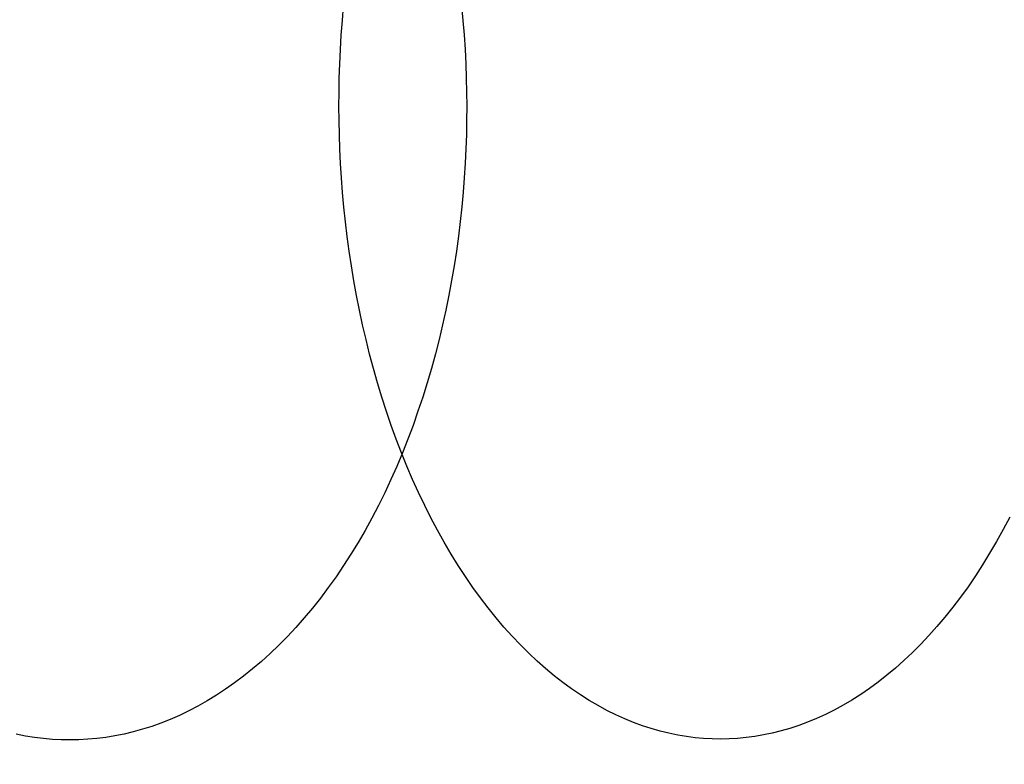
# Model space of a CAD drawing. Header units: millimetres. Extents: x -2852 to 102, y -106 to 97.
# Tile 137 of 256: x -2489 to -2478, y -12 to -4. Entities that reach past the tile are written whole.
import ezdxf

# ---------------------------------------------------------------- set-up
doc = ezdxf.new("R2010")
doc.units = ezdxf.units.MM
doc.header["$MEASUREMENT"] = 0
doc.layers.add('Predefinito', color=5, linetype='Continuous')

msp = doc.modelspace()

# ---------------------------------------------------------------- linework, layer by layer
at = {"layer": 'Predefinito', "extrusion": (-0.001366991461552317, 0.9999990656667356, 0)}
msp.add_lwpolyline([(1893.351324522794, 1025.42292373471), (1943.995638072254, 932.9039963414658), (1961.195860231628, 903.3342027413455), (1978.993972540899, 874.0949544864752), (1998.616769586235, 843.5455550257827), (2019.57383825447, 812.9372917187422), (2030.542156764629, 797.7648246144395), (2041.807183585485, 782.7956663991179), (2053.362682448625, 768.0910785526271), (2065.262349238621, 753.6442822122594), (2077.378819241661, 739.6632572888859), (2089.887840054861, 726.0076633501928), (2102.541407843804, 713.0045566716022), (2109.031955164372, 706.653154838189), (2115.637419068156, 700.4117466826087), (2122.164949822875, 694.4647839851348), (2128.809624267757, 688.6383311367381), (2135.576121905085, 682.9420587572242), (2142.469122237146, 677.385637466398), (2149.247856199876, 672.1639067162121), (2156.152456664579, 667.0940738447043), (2163.186477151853, 662.1888820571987), (2170.353255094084, 657.4618598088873), (2177.385123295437, 653.090251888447), (2184.545983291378, 648.9110545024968), (2191.838042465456, 644.9391512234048), (2199.261258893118, 641.1914949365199), (2206.558744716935, 637.7994573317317), (2213.976013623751, 634.6499397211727), (2217.728858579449, 633.1713967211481), (2221.510611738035, 631.7599396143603), (2225.320770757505, 630.4178294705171), (2229.158833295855, 629.1473273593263), (2233.492784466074, 627.8109071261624), (2237.855495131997, 626.5693829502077), (2242.242043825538, 625.4243394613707), (2246.65050374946, 624.3753822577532), (2250.820668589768, 623.4747271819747), (2255.007433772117, 622.6581809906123), (2259.208897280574, 621.9254063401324), (2263.422687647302, 621.2759436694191), (2267.618848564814, 620.7126819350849), (2271.823276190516, 620.2303412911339), (2276.03452739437, 619.8281001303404), (2280.25115904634, 619.5051368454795), (2284.471709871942, 619.2606014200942), (2288.694646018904, 619.0935302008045), (2292.918415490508, 619.0029311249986), (2297.141466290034, 618.9878121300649), (2305.55707747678, 619.1790170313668), (2313.954794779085, 619.6579889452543), (2322.325882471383, 620.4160973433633), (2330.66210220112, 621.4445185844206), (2338.947760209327, 622.733170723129), (2347.184703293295, 624.2748402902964), (2355.367115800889, 626.0616068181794), (2363.489182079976, 628.0855498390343), (2371.510279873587, 630.3286765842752), (2379.462038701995, 632.7929579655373), (2387.340598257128, 635.4722975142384), (2395.141678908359, 638.3606017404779), (2402.771482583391, 641.4149501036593), (2410.318012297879, 644.6638726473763), (2417.777958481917, 648.1037776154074), (2425.148011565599, 651.731073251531), (2432.266807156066, 655.457280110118), (2439.29190530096, 659.3574054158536), (2446.218870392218, 663.4296977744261), (2453.043600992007, 667.6731772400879), (2459.336958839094, 671.8008511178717), (2465.532588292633, 676.0781928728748), (2471.625899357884, 680.5058177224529), (2477.611476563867, 685.0847145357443), (2485.196021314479, 691.2439231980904), (2492.572953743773, 697.6527941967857), (2496.48016059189, 701.227419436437), (2500.322119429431, 704.8714970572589), (2504.097656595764, 708.5832848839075), (2507.805818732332, 712.3606644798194), (2514.889817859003, 719.9615224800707), (2521.70957167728, 727.7888870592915), (2528.210201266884, 735.7512486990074), (2534.459556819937, 743.8977345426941), (2540.461105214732, 752.2003302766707), (2546.233647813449, 760.6471974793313), (2551.824459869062, 769.2712208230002), (2557.213527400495, 778.000570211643), (2562.522258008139, 786.9957281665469), (2567.663563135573, 796.0696525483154), (2577.52678111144, 814.3908881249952), (2632.82336339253, 924.5810875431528), (2644.451836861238, 945.9817918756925), (2657.017906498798, 967.7557466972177), (2680.503230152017, 1005.603319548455), (2683.726436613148, 1011.103481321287), (2686.673477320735, 1016.485880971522), (2687.995116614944, 1019.075738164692), (2689.268848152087, 1021.731139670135), (2690.354444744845, 1024.168534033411), (2690.874860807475, 1025.41657920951), (2691.377838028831, 1026.687096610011)], dxfattribs=at)
msp.add_lwpolyline([(1893.351324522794, 1025.42292373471), (1943.995638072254, 932.9039963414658), (1961.195860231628, 903.3342027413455), (1978.993972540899, 874.0949544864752), (1998.616769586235, 843.5455550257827), (2019.57383825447, 812.9372917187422), (2030.542156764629, 797.7648246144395), (2041.807183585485, 782.7956663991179), (2053.362682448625, 768.0910785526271), (2065.262349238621, 753.6442822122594), (2077.378819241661, 739.6632572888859), (2089.887840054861, 726.0076633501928), (2102.541407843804, 713.0045566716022), (2109.031955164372, 706.653154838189), (2115.637419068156, 700.4117466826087), (2122.164949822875, 694.4647839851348), (2128.809624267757, 688.6383311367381), (2135.576121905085, 682.9420587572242), (2142.469122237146, 677.385637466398), (2149.247856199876, 672.1639067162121), (2156.152456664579, 667.0940738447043), (2163.186477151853, 662.1888820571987), (2170.353255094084, 657.4618598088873), (2177.385123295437, 653.090251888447), (2184.545983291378, 648.9110545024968), (2191.838042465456, 644.9391512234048), (2199.261258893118, 641.1914949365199), (2206.558744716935, 637.7994573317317), (2213.976013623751, 634.6499397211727), (2217.728858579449, 633.1713967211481), (2221.510611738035, 631.7599396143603), (2225.320770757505, 630.4178294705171), (2229.158833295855, 629.1473273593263), (2233.492784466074, 627.8109071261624), (2237.855495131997, 626.5693829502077), (2242.242043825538, 625.4243394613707), (2246.65050374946, 624.3753822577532), (2250.820668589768, 623.4747271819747), (2255.007433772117, 622.6581809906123), (2259.208897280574, 621.9254063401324), (2263.422687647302, 621.2759436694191), (2267.618848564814, 620.7126819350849), (2271.823276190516, 620.2303412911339), (2276.03452739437, 619.8281001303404), (2280.25115904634, 619.5051368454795), (2284.471709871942, 619.2606014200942), (2288.694646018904, 619.0935302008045), (2292.918415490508, 619.0029311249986), (2297.141466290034, 618.9878121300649), (2305.55707747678, 619.1790170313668), (2313.954794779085, 619.6579889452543), (2322.325882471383, 620.4160973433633), (2330.66210220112, 621.4445185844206), (2338.947760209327, 622.733170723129), (2347.184703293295, 624.2748402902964), (2355.367115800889, 626.0616068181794), (2363.489182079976, 628.0855498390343), (2371.510279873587, 630.3286765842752), (2379.462038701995, 632.7929579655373), (2387.340598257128, 635.4722975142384), (2395.141678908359, 638.3606017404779), (2402.771482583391, 641.4149501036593), (2410.318012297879, 644.6638726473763), (2417.777958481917, 648.1037776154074), (2425.148011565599, 651.731073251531), (2432.266807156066, 655.457280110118), (2439.29190530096, 659.3574054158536), (2446.218870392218, 663.4296977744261), (2453.043600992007, 667.6731772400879), (2459.336958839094, 671.8008511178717), (2465.532588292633, 676.0781928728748), (2471.625899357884, 680.5058177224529), (2477.611476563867, 685.0847145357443), (2485.196021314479, 691.2439231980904), (2492.572953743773, 697.6527941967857), (2496.48016059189, 701.227419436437), (2500.322119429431, 704.8714970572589), (2504.097656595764, 708.5832848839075), (2507.805818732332, 712.3606644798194), (2514.889817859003, 719.9615224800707), (2521.70957167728, 727.7888870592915), (2528.210201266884, 735.7512486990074), (2534.459556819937, 743.8977345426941), (2540.461105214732, 752.2003302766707), (2546.233647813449, 760.6471974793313), (2551.824459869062, 769.2712208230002), (2557.213527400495, 778.000570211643), (2562.522258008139, 786.9957281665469), (2567.663563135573, 796.0696525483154), (2577.52678111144, 814.3908881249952), (2632.82336339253, 924.5810875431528), (2644.451836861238, 945.9817918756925), (2657.017906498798, 967.7557466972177), (2680.503230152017, 1005.603319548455), (2683.726436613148, 1011.103481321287), (2686.673477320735, 1016.485880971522), (2687.995116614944, 1019.075738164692), (2689.268848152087, 1021.731139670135), (2690.354444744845, 1024.168534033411), (2690.874860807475, 1025.41657920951), (2691.377838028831, 1026.687096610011)], dxfattribs=at)
at = {"layer": 'Predefinito', "extrusion": (-0.001366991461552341, 0.9999990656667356, 0)}
msp.add_lwpolyline([(2685.093597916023, 1029.656408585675), (2684.652767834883, 1028.514424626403), (2684.178802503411, 1027.353558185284), (2683.136399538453, 1024.977799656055), (2681.976255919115, 1022.534376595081), (2680.708238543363, 1020.028532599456), (2679.342214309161, 1017.465511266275), (2677.888050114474, 1014.850556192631), (2674.754769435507, 1009.485819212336), (2647.236081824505, 964.8120572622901), (2634.885210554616, 943.0068633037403), (2623.437528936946, 921.6081928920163), (2573.471985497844, 821.6063727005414), (2563.678453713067, 803.1830507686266), (2553.533115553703, 785.344988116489), (2548.272492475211, 776.6534082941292), (2542.856685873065, 768.1177184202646), (2537.263285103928, 759.7411102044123), (2531.469879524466, 751.526775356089), (2525.454058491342, 743.4779055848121), (2519.19341136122, 735.5976926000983), (2512.665527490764, 727.8893281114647), (2505.84799623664, 720.3560038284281), (2498.718406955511, 713.0009114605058), (2495.029587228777, 709.3911996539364), (2491.254349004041, 705.8272427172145), (2487.389890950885, 702.3094396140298), (2483.433411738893, 698.8381893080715), (2479.382110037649, 695.4138907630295), (2475.233184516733, 692.0369429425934), (2469.343648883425, 687.4556619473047), (2463.270454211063, 682.973492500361), (2457.02125633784, 678.5985806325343), (2450.603711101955, 674.3390723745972), (2444.025474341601, 670.2031137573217), (2437.294201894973, 666.19885081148), (2430.417549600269, 662.3344295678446), (2423.403173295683, 658.6179960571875), (2416.25872881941, 655.057696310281), (2408.991872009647, 651.6616763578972), (2401.610258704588, 648.4380822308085), (2394.121544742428, 645.3950599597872), (2386.533385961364, 642.5407555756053), (2378.853438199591, 639.883315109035), (2371.089357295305, 637.430884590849), (2363.2487990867, 635.191610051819), (2355.339419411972, 633.1736375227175), (2347.368874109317, 631.3851130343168), (2339.34481901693, 629.8341826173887), (2331.274909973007, 628.528992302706), (2323.166802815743, 627.4776881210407), (2315.028153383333, 626.688416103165), (2306.866617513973, 626.1693222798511), (2298.68985104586, 625.9285526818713), (2294.598148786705, 625.9150851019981), (2290.505509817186, 625.9742533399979), (2286.412891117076, 626.1070756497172), (2282.321249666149, 626.3145702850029), (2278.23154244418, 626.5977554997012), (2274.144726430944, 626.9576495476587), (2270.061758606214, 627.395270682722), (2265.983595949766, 627.9116371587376), (2261.911195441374, 628.507767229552), (2257.845514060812, 629.1846791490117), (2253.787508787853, 629.9433911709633), (2249.738136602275, 630.7849215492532), (2245.698354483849, 631.7102885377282), (2241.669119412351, 632.7205103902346), (2237.651388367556, 633.816605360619), (2233.646118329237, 634.9995917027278), (2229.971796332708, 636.1656457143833), (2226.308964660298, 637.4051216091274), (2222.657749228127, 638.7169859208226), (2219.018275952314, 640.1002051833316), (2215.390670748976, 641.5537459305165), (2211.775059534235, 643.0765746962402), (2204.580322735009, 646.3259624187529), (2197.435072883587, 649.8401006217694), (2190.340317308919, 653.6107215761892), (2183.297063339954, 657.629557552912), (2176.30631830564, 661.8883408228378), (2169.369089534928, 666.378803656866), (2162.486384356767, 671.0926783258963), (2155.659210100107, 676.0216971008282), (2148.888574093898, 681.1575922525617), (2142.175483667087, 686.4920960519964), (2135.520946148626, 692.0169407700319), (2128.925968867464, 697.7238586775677), (2122.39155915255, 703.6045820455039), (2115.918724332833, 709.6508431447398), (2109.508471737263, 715.8543742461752), (2096.879742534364, 728.7001755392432), (2084.513430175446, 742.0758440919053), (2072.417593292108, 755.915238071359), (2060.600290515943, 770.1522156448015), (2049.069580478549, 784.7206349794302), (2037.833521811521, 799.5543542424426), (2026.900173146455, 814.587231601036), (2005.973840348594, 844.9858932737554), (1986.355051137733, 875.3874853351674), (1968.10827456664, 905.2628731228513), (1951.297979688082, 934.0829219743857), (1899.710998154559, 1028.227034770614)], dxfattribs=at)
msp.add_lwpolyline([(2685.093597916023, 1029.656408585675), (2684.652767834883, 1028.514424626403), (2684.178802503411, 1027.353558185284), (2683.136399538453, 1024.977799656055), (2681.976255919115, 1022.534376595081), (2680.708238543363, 1020.028532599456), (2679.342214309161, 1017.465511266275), (2677.888050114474, 1014.850556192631), (2674.754769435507, 1009.485819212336), (2647.236081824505, 964.8120572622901), (2634.885210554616, 943.0068633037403), (2623.437528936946, 921.6081928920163), (2573.471985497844, 821.6063727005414), (2563.678453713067, 803.1830507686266), (2553.533115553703, 785.344988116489), (2548.272492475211, 776.6534082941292), (2542.856685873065, 768.1177184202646), (2537.263285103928, 759.7411102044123), (2531.469879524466, 751.526775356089), (2525.454058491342, 743.4779055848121), (2519.19341136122, 735.5976926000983), (2512.665527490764, 727.8893281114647), (2505.84799623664, 720.3560038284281), (2498.718406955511, 713.0009114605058), (2495.029587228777, 709.3911996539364), (2491.254349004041, 705.8272427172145), (2487.389890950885, 702.3094396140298), (2483.433411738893, 698.8381893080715), (2479.382110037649, 695.4138907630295), (2475.233184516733, 692.0369429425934), (2469.343648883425, 687.4556619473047), (2463.270454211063, 682.973492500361), (2457.02125633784, 678.5985806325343), (2450.603711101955, 674.3390723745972), (2444.025474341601, 670.2031137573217), (2437.294201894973, 666.19885081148), (2430.417549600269, 662.3344295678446), (2423.403173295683, 658.6179960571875), (2416.25872881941, 655.057696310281), (2408.991872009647, 651.6616763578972), (2401.610258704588, 648.4380822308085), (2394.121544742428, 645.3950599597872), (2386.533385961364, 642.5407555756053), (2378.853438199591, 639.883315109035), (2371.089357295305, 637.430884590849), (2363.2487990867, 635.191610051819), (2355.339419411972, 633.1736375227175), (2347.368874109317, 631.3851130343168), (2339.34481901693, 629.8341826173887), (2331.274909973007, 628.528992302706), (2323.166802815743, 627.4776881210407), (2315.028153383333, 626.688416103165), (2306.866617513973, 626.1693222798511), (2298.68985104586, 625.9285526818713), (2294.598148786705, 625.9150851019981), (2290.505509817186, 625.9742533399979), (2286.412891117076, 626.1070756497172), (2282.321249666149, 626.3145702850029), (2278.23154244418, 626.5977554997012), (2274.144726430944, 626.9576495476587), (2270.061758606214, 627.395270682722), (2265.983595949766, 627.9116371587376), (2261.911195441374, 628.507767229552), (2257.845514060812, 629.1846791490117), (2253.787508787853, 629.9433911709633), (2249.738136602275, 630.7849215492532), (2245.698354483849, 631.7102885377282), (2241.669119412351, 632.7205103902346), (2237.651388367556, 633.816605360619), (2233.646118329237, 634.9995917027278), (2229.971796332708, 636.1656457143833), (2226.308964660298, 637.4051216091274), (2222.657749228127, 638.7169859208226), (2219.018275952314, 640.1002051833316), (2215.390670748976, 641.5537459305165), (2211.775059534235, 643.0765746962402), (2204.580322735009, 646.3259624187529), (2197.435072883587, 649.8401006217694), (2190.340317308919, 653.6107215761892), (2183.297063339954, 657.629557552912), (2176.30631830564, 661.8883408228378), (2169.369089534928, 666.378803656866), (2162.486384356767, 671.0926783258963), (2155.659210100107, 676.0216971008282), (2148.888574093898, 681.1575922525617), (2142.175483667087, 686.4920960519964), (2135.520946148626, 692.0169407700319), (2128.925968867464, 697.7238586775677), (2122.39155915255, 703.6045820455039), (2115.918724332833, 709.6508431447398), (2109.508471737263, 715.8543742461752), (2096.879742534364, 728.7001755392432), (2084.513430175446, 742.0758440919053), (2072.417593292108, 755.915238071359), (2060.600290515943, 770.1522156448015), (2049.069580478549, 784.7206349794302), (2037.833521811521, 799.5543542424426), (2026.900173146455, 814.587231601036), (2005.973840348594, 844.9858932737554), (1986.355051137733, 875.3874853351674), (1968.10827456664, 905.2628731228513), (1951.297979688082, 934.0829219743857), (1899.710998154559, 1028.227034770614)], dxfattribs=at)
at = {"layer": 'Predefinito', "extrusion": (-0.001366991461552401, 0.9999990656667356, 0)}
msp.add_lwpolyline([(1905.997822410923, 1031.428428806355), (1956.520984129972, 939.1582508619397), (1973.60453218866, 909.8168611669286), (1991.259059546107, 880.8453350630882), (2010.695863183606, 850.6233721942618), (2031.418514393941, 820.4007730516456), (2042.247419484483, 805.4451126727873), (2053.355742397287, 790.7096059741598), (2064.734860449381, 776.2565019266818), (2076.43433653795, 762.081482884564), (2088.325555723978, 748.3907403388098), (2100.576544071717, 735.0493230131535), (2112.939555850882, 722.3789109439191), (2119.268332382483, 716.2038331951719), (2125.699634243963, 710.1457278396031), (2132.045113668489, 704.3836209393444), (2138.493589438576, 698.7488820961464), (2145.048292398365, 693.2512228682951), (2151.712453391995, 687.9003548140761), (2158.252666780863, 682.8836246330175), (2164.899770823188, 678.0249701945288), (2171.655563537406, 673.33675698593), (2178.52156675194, 668.8319380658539), (2185.240655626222, 664.6786451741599), (2192.064280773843, 660.7210165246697), (2198.992865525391, 656.9728005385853), (2206.024797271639, 653.449331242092), (2212.916299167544, 650.2727041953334), (2219.898812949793, 647.3353820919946), (2223.423111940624, 645.9610588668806), (2226.968924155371, 644.652069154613), (2230.535890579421, 643.410239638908), (2234.123652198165, 642.2373970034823), (2238.169605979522, 641.0065670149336), (2242.240851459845, 639.8648201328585), (2246.336730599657, 638.812186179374), (2250.455498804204, 637.8483913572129), (2254.353226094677, 637.0217065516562), (2258.268264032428, 636.2731354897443), (2262.199242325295, 635.6023215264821), (2266.144102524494, 635.0088970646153), (2270.07487688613, 634.4955651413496), (2274.015905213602, 634.0575691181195), (2277.965941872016, 633.6942292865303), (2281.923741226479, 633.4048659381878), (2285.888028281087, 633.1887752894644), (2289.85741059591, 633.0451572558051), (2293.830466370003, 632.9731876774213), (2297.805773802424, 632.972042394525), (2305.73650788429, 633.1778775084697), (2313.662034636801, 633.6549275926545), (2321.573915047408, 634.3958589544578), (2329.463989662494, 635.3931204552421), (2337.31691743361, 636.6378809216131), (2345.133722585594, 638.1238482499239), (2352.90812033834, 639.8439832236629), (2360.633825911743, 641.7912466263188), (2368.271357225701, 643.9488468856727), (2375.8498479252, 646.3189358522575), (2383.364657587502, 648.8958320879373), (2390.810761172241, 651.6738342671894), (2398.097603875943, 654.6117491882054), (2405.308166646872, 657.7368640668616), (2412.438284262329, 661.0455118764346), (2419.483791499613, 664.5340255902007), (2426.289408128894, 668.1170587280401), (2433.004724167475, 671.8662564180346), (2439.624449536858, 675.7793492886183), (2446.143566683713, 679.8546955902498), (2452.151421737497, 683.8161770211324), (2458.061334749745, 687.9179720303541), (2463.867861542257, 692.1596947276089), (2469.564661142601, 696.5411020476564), (2476.774283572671, 702.4275868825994), (2483.783399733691, 708.5497547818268), (2487.495615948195, 711.9641711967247), (2491.146267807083, 715.4452261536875), (2494.734752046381, 718.9917420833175), (2498.260593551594, 722.6021817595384), (2505.001949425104, 729.8726302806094), (2511.501801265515, 737.3701929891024), (2517.709842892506, 745.0109719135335), (2523.692201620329, 752.8455871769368), (2529.453121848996, 760.8504326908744), (2535.010897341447, 769.016779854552), (2540.411160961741, 777.3790323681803), (2545.634181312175, 785.8694052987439), (2550.797351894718, 794.6460133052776), (2555.815460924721, 803.527700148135), (2565.492794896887, 821.545129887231), (2620.831805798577, 931.8062205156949), (2632.630802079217, 953.4826676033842), (2645.4134554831, 975.5875227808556), (2668.905650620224, 1013.445253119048), (2671.936917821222, 1018.653796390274), (2673.307180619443, 1021.129516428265), (2674.61864502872, 1023.604817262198), (2675.780684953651, 1025.917584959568), (2676.866640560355, 1028.226160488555), (2677.757342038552, 1030.277169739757), (2678.169630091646, 1031.296693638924), (2678.556852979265, 1032.310471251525)], dxfattribs=at)
msp.add_lwpolyline([(1905.997822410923, 1031.428428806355), (1956.520984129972, 939.1582508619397), (1973.60453218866, 909.8168611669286), (1991.259059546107, 880.8453350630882), (2010.695863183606, 850.6233721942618), (2031.418514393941, 820.4007730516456), (2042.247419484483, 805.4451126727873), (2053.355742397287, 790.7096059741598), (2064.734860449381, 776.2565019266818), (2076.43433653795, 762.081482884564), (2088.325555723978, 748.3907403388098), (2100.576544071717, 735.0493230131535), (2112.939555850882, 722.3789109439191), (2119.268332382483, 716.2038331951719), (2125.699634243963, 710.1457278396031), (2132.045113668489, 704.3836209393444), (2138.493589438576, 698.7488820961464), (2145.048292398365, 693.2512228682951), (2151.712453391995, 687.9003548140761), (2158.252666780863, 682.8836246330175), (2164.899770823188, 678.0249701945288), (2171.655563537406, 673.33675698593), (2178.52156675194, 668.8319380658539), (2185.240655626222, 664.6786451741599), (2192.064280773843, 660.7210165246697), (2198.992865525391, 656.9728005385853), (2206.024797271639, 653.449331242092), (2212.916299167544, 650.2727041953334), (2219.898812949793, 647.3353820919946), (2223.423111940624, 645.9610588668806), (2226.968924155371, 644.652069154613), (2230.535890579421, 643.410239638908), (2234.123652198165, 642.2373970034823), (2238.169605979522, 641.0065670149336), (2242.240851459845, 639.8648201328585), (2246.336730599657, 638.812186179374), (2250.455498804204, 637.8483913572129), (2254.353226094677, 637.0217065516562), (2258.268264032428, 636.2731354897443), (2262.199242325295, 635.6023215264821), (2266.144102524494, 635.0088970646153), (2270.07487688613, 634.4955651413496), (2274.015905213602, 634.0575691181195), (2277.965941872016, 633.6942292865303), (2281.923741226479, 633.4048659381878), (2285.888028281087, 633.1887752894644), (2289.85741059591, 633.0451572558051), (2293.830466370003, 632.9731876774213), (2297.805773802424, 632.972042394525), (2305.73650788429, 633.1778775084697), (2313.662034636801, 633.6549275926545), (2321.573915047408, 634.3958589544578), (2329.463989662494, 635.3931204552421), (2337.31691743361, 636.6378809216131), (2345.133722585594, 638.1238482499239), (2352.90812033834, 639.8439832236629), (2360.633825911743, 641.7912466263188), (2368.271357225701, 643.9488468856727), (2375.8498479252, 646.3189358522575), (2383.364657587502, 648.8958320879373), (2390.810761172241, 651.6738342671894), (2398.097603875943, 654.6117491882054), (2405.308166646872, 657.7368640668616), (2412.438284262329, 661.0455118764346), (2419.483791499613, 664.5340255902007), (2426.289408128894, 668.1170587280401), (2433.004724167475, 671.8662564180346), (2439.624449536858, 675.7793492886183), (2446.143566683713, 679.8546955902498), (2452.151421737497, 683.8161770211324), (2458.061334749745, 687.9179720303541), (2463.867861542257, 692.1596947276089), (2469.564661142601, 696.5411020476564), (2476.774283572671, 702.4275868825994), (2483.783399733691, 708.5497547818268), (2487.495615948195, 711.9641711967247), (2491.146267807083, 715.4452261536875), (2494.734752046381, 718.9917420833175), (2498.260593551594, 722.6021817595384), (2505.001949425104, 729.8726302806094), (2511.501801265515, 737.3701929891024), (2517.709842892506, 745.0109719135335), (2523.692201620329, 752.8455871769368), (2529.453121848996, 760.8504326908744), (2535.010897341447, 769.016779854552), (2540.411160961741, 777.3790323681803), (2545.634181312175, 785.8694052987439), (2550.797351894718, 794.6460133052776), (2555.815460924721, 803.527700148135), (2565.492794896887, 821.545129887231), (2620.831805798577, 931.8062205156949), (2632.630802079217, 953.4826676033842), (2645.4134554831, 975.5875227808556), (2668.905650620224, 1013.445253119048), (2671.936917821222, 1018.653796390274), (2673.307180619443, 1021.129516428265), (2674.61864502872, 1023.604817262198), (2675.780684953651, 1025.917584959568), (2676.866640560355, 1028.226160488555), (2677.757342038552, 1030.277169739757), (2678.169630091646, 1031.296693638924), (2678.556852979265, 1032.310471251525)], dxfattribs=at)
at = {"layer": 'Predefinito', "extrusion": (-0.001366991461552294, 0.9999990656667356, 0)}
msp.add_lwpolyline([(1899.674573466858, 1028.425676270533), (1950.258311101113, 936.0311236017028), (1967.400196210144, 906.575531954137), (1985.126516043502, 877.4701447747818), (2004.656316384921, 847.0844636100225), (2025.496176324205, 816.669032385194), (2036.394788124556, 801.6049686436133), (2047.581462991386, 786.7526361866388), (2059.048771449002, 772.1737902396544), (2070.848342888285, 757.8628825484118), (2082.852187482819, 744.026998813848), (2095.23219206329, 730.5284931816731), (2107.740481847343, 717.6917338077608), (2114.150143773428, 711.4284940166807), (2120.668526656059, 705.2787372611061), (2127.105031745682, 699.4242024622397), (2133.651606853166, 693.6936066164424), (2140.312207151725, 688.0966408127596), (2147.090787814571, 682.642996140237), (2153.750261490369, 677.5237656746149), (2160.526113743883, 672.5595220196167), (2167.421020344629, 667.7628195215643), (2174.437410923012, 663.1468989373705), (2181.312889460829, 658.8844485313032), (2188.30513203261, 654.8160355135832), (2195.415453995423, 650.9559758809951), (2202.643028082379, 647.3204130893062), (2209.73752194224, 644.0360807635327), (2216.937413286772, 640.9926609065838), (2220.575985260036, 639.5662277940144), (2224.239767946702, 638.2060043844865), (2227.928330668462, 636.9140345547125), (2231.64124274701, 635.6923621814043), (2235.831195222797, 634.4087370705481), (2240.048173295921, 633.2171015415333), (2244.289387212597, 632.1182628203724), (2248.553001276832, 631.1118868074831), (2252.586947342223, 630.2482168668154), (2256.637848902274, 629.4656582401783), (2260.704069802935, 628.7638639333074), (2264.783395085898, 628.1424203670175), (2268.846862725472, 627.6041235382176), (2272.919590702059, 627.1439552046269), (2277.000234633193, 626.7611647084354), (2281.087450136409, 626.4550013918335), (2285.179869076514, 626.2246883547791), (2289.276028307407, 626.0693437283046), (2293.374440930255, 625.98805940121), (2297.473620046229, 625.979927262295), (2305.646792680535, 626.1784472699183), (2313.808414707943, 626.6564582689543), (2321.949898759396, 627.4059781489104), (2330.063045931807, 628.4188195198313), (2338.132338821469, 629.6855258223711), (2346.159212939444, 631.1993442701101), (2354.137618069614, 632.952795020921), (2362.061503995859, 634.9383982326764), (2369.890818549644, 637.1387617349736), (2377.655943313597, 639.5559469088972), (2385.352627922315, 642.1840648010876), (2392.9762200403, 645.0172180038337), (2400.434543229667, 648.0133496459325), (2407.813089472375, 651.200368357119), (2415.108121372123, 654.574644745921), (2422.315901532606, 658.1325494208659), (2429.27810764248, 661.7871694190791), (2436.148314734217, 665.6118309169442), (2442.921659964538, 669.6045235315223), (2449.59358383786, 673.7639364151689), (2455.744190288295, 677.8085140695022), (2461.796961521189, 681.9980824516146), (2467.746880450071, 686.3327562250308), (2473.588068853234, 690.8129082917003), (2480.985152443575, 696.835755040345), (2488.178176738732, 703.1012744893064), (2491.987888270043, 706.5957953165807), (2495.734193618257, 710.1583616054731), (2499.416204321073, 713.7875134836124), (2503.033206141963, 717.481423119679), (2509.945883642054, 724.91707638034), (2516.605686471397, 732.579540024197), (2522.960022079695, 740.3811103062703), (2529.075879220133, 748.3716608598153), (2534.957113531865, 756.5253814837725), (2540.622272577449, 764.8319886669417), (2546.117810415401, 773.3251265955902), (2551.423854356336, 781.9349877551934), (2556.659804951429, 790.8208707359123), (2561.739512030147, 799.7986763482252), (2571.509788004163, 817.9680090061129), (2626.827584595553, 928.1936540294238), (2638.541319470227, 949.7322297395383), (2651.215680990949, 971.6716347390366), (2674.70444038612, 1009.524286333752), (2677.831677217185, 1014.878638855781), (2679.262425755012, 1017.450514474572), (2680.646061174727, 1020.04534911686), (2681.887900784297, 1022.49666156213), (2683.067744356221, 1024.978650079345), (2684.055893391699, 1027.222851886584), (2684.52224544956, 1028.356636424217), (2684.967345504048, 1029.498783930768)], dxfattribs=at)
msp.add_lwpolyline([(1899.674573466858, 1028.425676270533), (1950.258311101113, 936.0311236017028), (1967.400196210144, 906.575531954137), (1985.126516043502, 877.4701447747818), (2004.656316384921, 847.0844636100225), (2025.496176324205, 816.669032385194), (2036.394788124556, 801.6049686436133), (2047.581462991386, 786.7526361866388), (2059.048771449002, 772.1737902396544), (2070.848342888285, 757.8628825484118), (2082.852187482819, 744.026998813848), (2095.23219206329, 730.5284931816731), (2107.740481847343, 717.6917338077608), (2114.150143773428, 711.4284940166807), (2120.668526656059, 705.2787372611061), (2127.105031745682, 699.4242024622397), (2133.651606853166, 693.6936066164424), (2140.312207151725, 688.0966408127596), (2147.090787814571, 682.642996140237), (2153.750261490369, 677.5237656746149), (2160.526113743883, 672.5595220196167), (2167.421020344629, 667.7628195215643), (2174.437410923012, 663.1468989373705), (2181.312889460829, 658.8844485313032), (2188.30513203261, 654.8160355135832), (2195.415453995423, 650.9559758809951), (2202.643028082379, 647.3204130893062), (2209.73752194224, 644.0360807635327), (2216.937413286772, 640.9926609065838), (2220.575985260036, 639.5662277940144), (2224.239767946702, 638.2060043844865), (2227.928330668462, 636.9140345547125), (2231.64124274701, 635.6923621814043), (2235.831195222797, 634.4087370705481), (2240.048173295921, 633.2171015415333), (2244.289387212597, 632.1182628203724), (2248.553001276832, 631.1118868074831), (2252.586947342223, 630.2482168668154), (2256.637848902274, 629.4656582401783), (2260.704069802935, 628.7638639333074), (2264.783395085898, 628.1424203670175), (2268.846862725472, 627.6041235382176), (2272.919590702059, 627.1439552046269), (2277.000234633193, 626.7611647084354), (2281.087450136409, 626.4550013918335), (2285.179869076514, 626.2246883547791), (2289.276028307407, 626.0693437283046), (2293.374440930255, 625.98805940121), (2297.473620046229, 625.979927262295), (2305.646792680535, 626.1784472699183), (2313.808414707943, 626.6564582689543), (2321.949898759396, 627.4059781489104), (2330.063045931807, 628.4188195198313), (2338.132338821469, 629.6855258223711), (2346.159212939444, 631.1993442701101), (2354.137618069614, 632.952795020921), (2362.061503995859, 634.9383982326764), (2369.890818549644, 637.1387617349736), (2377.655943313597, 639.5559469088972), (2385.352627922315, 642.1840648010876), (2392.9762200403, 645.0172180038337), (2400.434543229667, 648.0133496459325), (2407.813089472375, 651.200368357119), (2415.108121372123, 654.574644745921), (2422.315901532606, 658.1325494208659), (2429.27810764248, 661.7871694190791), (2436.148314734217, 665.6118309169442), (2442.921659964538, 669.6045235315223), (2449.59358383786, 673.7639364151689), (2455.744190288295, 677.8085140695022), (2461.796961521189, 681.9980824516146), (2467.746880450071, 686.3327562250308), (2473.588068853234, 690.8129082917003), (2480.985152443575, 696.835755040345), (2488.178176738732, 703.1012744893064), (2491.987888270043, 706.5957953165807), (2495.734193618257, 710.1583616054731), (2499.416204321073, 713.7875134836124), (2503.033206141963, 717.481423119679), (2509.945883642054, 724.91707638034), (2516.605686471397, 732.579540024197), (2522.960022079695, 740.3811103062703), (2529.075879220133, 748.3716608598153), (2534.957113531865, 756.5253814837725), (2540.622272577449, 764.8319886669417), (2546.117810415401, 773.3251265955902), (2551.423854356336, 781.9349877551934), (2556.659804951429, 790.8208707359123), (2561.739512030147, 799.7986763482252), (2571.509788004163, 817.9680090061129), (2626.827584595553, 928.1936540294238), (2638.541319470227, 949.7322297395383), (2651.215680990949, 971.6716347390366), (2674.70444038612, 1009.524286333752), (2677.831677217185, 1014.878638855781), (2679.262425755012, 1017.450514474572), (2680.646061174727, 1020.04534911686), (2681.887900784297, 1022.49666156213), (2683.067744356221, 1024.978650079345), (2684.055893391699, 1027.222851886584), (2684.52224544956, 1028.356636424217), (2684.967345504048, 1029.498783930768)], dxfattribs=at)
at = {"layer": 'Predefinito'}
for points in [[(-2483.836270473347, -3.808220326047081, 708.4806308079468), (-2483.820942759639, -3.969827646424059, 708.499359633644), (-2483.808078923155, -4.130690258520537, 708.5150351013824), (-2483.797632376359, -4.290682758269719, 708.5277151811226), (-2483.789553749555, -4.449685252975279, 708.5374612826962), (-2483.783791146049, -4.60758348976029, 708.5443379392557), (-2483.780290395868, -4.764268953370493, 708.5484124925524), (-2483.778995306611, -4.919638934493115, 708.5497547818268), (-2483.77986561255, -5.075011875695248, 708.5484124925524), (-2483.782937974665, -5.23170632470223, 708.5443379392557), (-2483.788268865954, -5.389619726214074, 708.5374612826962), (-2483.795912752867, -5.548643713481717, 708.5277151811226), (-2483.805921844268, -5.708664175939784, 708.5150351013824), (-2483.818345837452, -5.869561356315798, 708.499359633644), (-2483.833231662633, -6.03120997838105, 708.4806308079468), (-2483.850623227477, -6.193479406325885, 708.4587944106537), (-2483.870561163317, -6.356233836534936, 708.4338002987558), (-2483.893082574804, -6.519332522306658, 708.405602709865), (-2483.918220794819, -6.682630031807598, 708.37416056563), (-2483.946005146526, -6.845976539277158, 708.3394377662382), (-2483.976460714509, -7.009218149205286, 708.3014034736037), (-2484.009608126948, -7.172197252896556, 708.2600323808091), (-2484.045463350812, -7.334752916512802, 708.2153049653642), (-2484.08403750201, -7.49672129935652, 708.1672077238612), (-2484.12533667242, -7.657936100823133, 708.1157333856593), (-2484.169361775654, -7.81822903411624, 708.0608811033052), (-2484.216108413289, -7.977430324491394, 708.002656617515), (-2484.265566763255, -8.135369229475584, 707.9410723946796), (-2484.317721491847, -8.291874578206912, 707.8761477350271), (-2484.372551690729, -8.446775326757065, 707.8079088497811), (-2484.430030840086, -8.599901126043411, 707.7363889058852), (-2484.490126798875, -8.751082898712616, 707.6616280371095), (-2484.552801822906, -8.900153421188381, 707.5836733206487), (-2484.618012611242, -9.046947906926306, 707.5025787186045), (-2484.685710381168, -9.191304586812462, 707.4184049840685), (-2484.755840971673, -9.333065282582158, 707.3312195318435), (-2484.828344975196, -9.472075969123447, 707.2410962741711), (-2484.903157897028, -9.608187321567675, 707.1481154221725), (-2484.980210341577, -9.741255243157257, 707.0523632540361), (-2485.059428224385, -9.871141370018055, 706.953931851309), (-2485.140733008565, -9.997713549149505, 706.852918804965), (-2485.224041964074, -10.12084628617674, 706.7494268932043), (-2485.309268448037, -10.24042115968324, 706.64356373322), (-2485.396322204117, -10.35632719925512, 706.5354414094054), (-2485.485109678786, -10.46846122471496, 706.4251760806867), (-2485.575534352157, -10.57672814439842, 706.3128875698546), (-2485.667497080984, -10.68104121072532, 706.1986989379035), (-2485.760896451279, -10.78132223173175, 706.0827360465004), (-2485.855629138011, -10.87750173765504, 705.9651271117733), (-2485.951590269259, -10.96951910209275, 705.8460022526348), (-2486.048673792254, -11.05732261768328, 705.7254930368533), (-2486.146772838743, -11.14086952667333, 705.6037320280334), (-2486.245780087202, -11.22012600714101, 705.4808523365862), (-2486.345588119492, -11.29506711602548, 705.3569871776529), (-2486.446089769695, -11.36567669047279, 705.2322694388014), (-2486.547178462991, -11.43194720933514, 705.1068312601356), (-2486.648748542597, -11.49387961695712, 704.9808036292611), (-2486.750695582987, -11.55148311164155, 704.8543159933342), (-2486.852916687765, -11.60477490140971, 704.727495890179), (-2486.955310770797, -11.65377992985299, 704.6004686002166), (-2487.057778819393, -11.69853057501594, 704.4733568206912), (-2487.160224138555, -11.73906632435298, 704.3462803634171), (-2487.262552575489, -11.7754334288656, 704.2193558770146), (-2487.364672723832, -11.80768453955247, 704.0926965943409), (-2487.466496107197, -11.83587832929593, 703.9664121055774), (-2487.567937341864, -11.86007910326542, 703.8406081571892), (-2487.668914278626, -11.88035640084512, 703.7153864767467), (-2487.769348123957, -11.89678459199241, 703.5908446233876), (-2487.869163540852, -11.90944247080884, 703.4670758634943), (-2487.968288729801, -11.91841284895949, 703.3441690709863), (-2488.066655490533, -11.9237821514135, 703.2222086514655), (-2488.164199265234, -11.92564001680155, 703.1012744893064), (-2488.26174775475, -11.92404884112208, 702.9803403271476), (-2488.360128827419, -11.9189484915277, 702.8583799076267), (-2488.459278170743, -11.91024915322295, 702.7354731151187), (-2488.559127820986, -11.89786421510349, 702.6117043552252), (-2488.659606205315, -11.88171066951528, 702.4871625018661), (-2488.760638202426, -11.86170951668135, 702.3619408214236)], [(-2483.836270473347, -3.808220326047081, 708.4806308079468), (-2483.820942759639, -3.969827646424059, 708.499359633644), (-2483.808078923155, -4.130690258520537, 708.5150351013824), (-2483.797632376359, -4.290682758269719, 708.5277151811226), (-2483.789553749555, -4.449685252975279, 708.5374612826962), (-2483.783791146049, -4.60758348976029, 708.5443379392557), (-2483.780290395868, -4.764268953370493, 708.5484124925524), (-2483.778995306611, -4.919638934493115, 708.5497547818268), (-2483.77986561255, -5.075011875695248, 708.5484124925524), (-2483.782937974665, -5.23170632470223, 708.5443379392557), (-2483.788268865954, -5.389619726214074, 708.5374612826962), (-2483.795912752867, -5.548643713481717, 708.5277151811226), (-2483.805921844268, -5.708664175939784, 708.5150351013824), (-2483.818345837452, -5.869561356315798, 708.499359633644), (-2483.833231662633, -6.03120997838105, 708.4806308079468), (-2483.850623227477, -6.193479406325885, 708.4587944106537), (-2483.870561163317, -6.356233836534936, 708.4338002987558), (-2483.893082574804, -6.519332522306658, 708.405602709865), (-2483.918220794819, -6.682630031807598, 708.37416056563), (-2483.946005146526, -6.845976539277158, 708.3394377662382), (-2483.976460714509, -7.009218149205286, 708.3014034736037), (-2484.009608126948, -7.172197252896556, 708.2600323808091), (-2484.045463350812, -7.334752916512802, 708.2153049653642), (-2484.08403750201, -7.49672129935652, 708.1672077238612), (-2484.12533667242, -7.657936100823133, 708.1157333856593), (-2484.169361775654, -7.81822903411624, 708.0608811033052), (-2484.216108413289, -7.977430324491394, 708.002656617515), (-2484.265566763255, -8.135369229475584, 707.9410723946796), (-2484.317721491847, -8.291874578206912, 707.8761477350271), (-2484.372551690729, -8.446775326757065, 707.8079088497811), (-2484.430030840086, -8.599901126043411, 707.7363889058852), (-2484.490126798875, -8.751082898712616, 707.6616280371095), (-2484.552801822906, -8.900153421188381, 707.5836733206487), (-2484.618012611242, -9.046947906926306, 707.5025787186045), (-2484.685710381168, -9.191304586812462, 707.4184049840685), (-2484.755840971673, -9.333065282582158, 707.3312195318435), (-2484.828344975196, -9.472075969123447, 707.2410962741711), (-2484.903157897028, -9.608187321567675, 707.1481154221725), (-2484.980210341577, -9.741255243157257, 707.0523632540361), (-2485.059428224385, -9.871141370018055, 706.953931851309), (-2485.140733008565, -9.997713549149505, 706.852918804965), (-2485.224041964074, -10.12084628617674, 706.7494268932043), (-2485.309268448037, -10.24042115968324, 706.64356373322), (-2485.396322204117, -10.35632719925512, 706.5354414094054), (-2485.485109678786, -10.46846122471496, 706.4251760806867), (-2485.575534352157, -10.57672814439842, 706.3128875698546), (-2485.667497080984, -10.68104121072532, 706.1986989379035), (-2485.760896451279, -10.78132223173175, 706.0827360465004), (-2485.855629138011, -10.87750173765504, 705.9651271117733), (-2485.951590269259, -10.96951910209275, 705.8460022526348), (-2486.048673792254, -11.05732261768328, 705.7254930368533), (-2486.146772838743, -11.14086952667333, 705.6037320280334), (-2486.245780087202, -11.22012600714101, 705.4808523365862), (-2486.345588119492, -11.29506711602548, 705.3569871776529), (-2486.446089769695, -11.36567669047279, 705.2322694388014), (-2486.547178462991, -11.43194720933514, 705.1068312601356), (-2486.648748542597, -11.49387961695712, 704.9808036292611), (-2486.750695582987, -11.55148311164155, 704.8543159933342), (-2486.852916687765, -11.60477490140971, 704.727495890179), (-2486.955310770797, -11.65377992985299, 704.6004686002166), (-2487.057778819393, -11.69853057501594, 704.4733568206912), (-2487.160224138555, -11.73906632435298, 704.3462803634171), (-2487.262552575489, -11.7754334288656, 704.2193558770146), (-2487.364672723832, -11.80768453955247, 704.0926965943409), (-2487.466496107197, -11.83587832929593, 703.9664121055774), (-2487.567937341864, -11.86007910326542, 703.8406081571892), (-2487.668914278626, -11.88035640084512, 703.7153864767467), (-2487.769348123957, -11.89678459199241, 703.5908446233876), (-2487.869163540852, -11.90944247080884, 703.4670758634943), (-2487.968288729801, -11.91841284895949, 703.3441690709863), (-2488.066655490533, -11.9237821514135, 703.2222086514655), (-2488.164199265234, -11.92564001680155, 703.1012744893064), (-2488.26174775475, -11.92404884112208, 702.9803403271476), (-2488.360128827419, -11.9189484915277, 702.8583799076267), (-2488.459278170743, -11.91024915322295, 702.7354731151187), (-2488.559127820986, -11.89786421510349, 702.6117043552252), (-2488.659606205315, -11.88171066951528, 702.4871625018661), (-2488.760638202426, -11.86170951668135, 702.3619408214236)], [(-2485.191615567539, -4.921569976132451, 691.2439231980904), (-2485.190790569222, -4.76619709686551, 691.2453008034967), (-2485.187855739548, -4.609502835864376, 691.249482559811), (-2485.182756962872, -4.451589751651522, 691.2565401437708), (-2485.175442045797, -4.292566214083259, 691.2665426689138), (-2485.165860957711, -4.132546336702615, 691.2795563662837), (-2485.153966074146, -3.971649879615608, 691.295644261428), (-2485.139712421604, -3.810002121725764, 691.3148658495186)], [(-2485.191615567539, -4.921569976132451, 691.2439231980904), (-2485.190790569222, -4.76619709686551, 691.2453008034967), (-2485.187855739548, -4.609502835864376, 691.249482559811), (-2485.182756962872, -4.451589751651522, 691.2565401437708), (-2485.175442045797, -4.292566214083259, 691.2665426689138), (-2485.165860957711, -4.132546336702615, 691.2795563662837), (-2485.153966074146, -3.971649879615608, 691.295644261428), (-2485.139712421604, -3.810002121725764, 691.3148658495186)], [(-2477.775062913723, -9.462434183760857, 701.0844970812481), (-2477.846737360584, -9.598541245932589, 700.9890698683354), (-2477.920557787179, -9.731604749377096, 700.8907984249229), (-2477.996453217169, -9.861486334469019, 700.789777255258), (-2478.074348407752, -9.988053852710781, 700.686106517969), (-2478.15416409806, -10.11118181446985, 700.5798916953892), (-2478.235817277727, -10.23075180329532, 700.4712432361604), (-2478.319221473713, -10.34665285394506, 700.3602761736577), (-2478.404287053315, -10.45878179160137, 700.2471097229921), (-2478.490921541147, -10.56704353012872, 700.1318668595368), (-2478.57902994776, -10.67135132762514, 700.0146738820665), (-2478.668515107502, -10.77162699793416, 699.8956599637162), (-2478.759278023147, -10.8678010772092, 699.7749566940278), (-2478.851218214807, -10.9598129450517, 699.6526976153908), (-2478.944234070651, -11.04761090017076, 699.5290177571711), (-2479.038223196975, -11.13115219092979, 699.4040531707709), (-2479.133082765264, -11.21040300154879, 699.2779404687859), (-2479.228709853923, -11.28533839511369, 699.1508163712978), (-2479.325001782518, -11.35594221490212, 699.0228172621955), (-2479.421856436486, -11.42220694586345, 698.8940787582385), (-2479.519172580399, -11.48413353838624, 698.7647352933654), (-2479.616850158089, -11.54173119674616, 698.6349197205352), (-2479.714790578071, -11.59501713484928, 698.5047629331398), (-2479.812896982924, -11.64401630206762, 698.3743935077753), (-2479.911074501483, -11.68876108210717, 698.2439373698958), (-2480.009230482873, -11.72929096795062, 698.113517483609), (-2480.10727471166, -11.76565221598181, 697.983253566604), (-2480.20511960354, -11.79789748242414, 697.8532618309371), (-2480.302680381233, -11.8260854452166, 697.7236547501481), (-2480.399875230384, -11.85028041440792, 697.5945408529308), (-2480.496625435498, -11.87055193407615, 697.4660245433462), (-2480.59285549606, -11.88697437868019, 697.3382059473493), (-2480.688493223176, -11.89962654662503, 697.2111807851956), (-2480.783469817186, -11.90859125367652, 697.0850402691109), (-2480.877719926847, -11.91395492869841, 696.9598710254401), (-2480.971181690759, -11.91580721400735, 696.835755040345), (-2481.064648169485, -11.91421045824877, 696.71163905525), (-2481.158912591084, -11.90910448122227, 696.586469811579), (-2481.253913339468, -11.90039947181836, 696.4603292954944), (-2481.349585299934, -11.8880088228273, 696.3333041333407), (-2481.445859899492, -11.87184953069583, 696.2054855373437), (-2481.542665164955, -11.85184259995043, 696.0769692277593), (-2481.639925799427, -11.82791344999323, 695.9478553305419), (-2481.73756327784, -11.7999923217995, 695.8182482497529), (-2481.835495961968, -11.76801468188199, 695.688256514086), (-2481.933639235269, -11.73192162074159, 695.5579925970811), (-2482.03190565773, -11.69166024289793, 695.4275727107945), (-2482.130205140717, -11.64718404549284, 695.2971165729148), (-2482.228445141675, -11.59845328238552, 695.1667471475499), (-2482.32653087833, -11.54543531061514, 695.0365903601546), (-2482.424365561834, -11.48810491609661, 694.9067747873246), (-2482.521850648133, -11.42644461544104, 694.7774313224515), (-2482.618886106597, -11.36044493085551, 694.6486928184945), (-2482.715370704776, -11.29010463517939, 694.5206937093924), (-2482.811202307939, -11.21543096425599, 694.3935696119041), (-2482.906278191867, -11.13643979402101, 694.2674569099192), (-2483.000495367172, -11.0531557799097, 694.1424923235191), (-2483.09375091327, -10.96561245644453, 694.0188124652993), (-2483.185942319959, -10.87385229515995, 693.8965533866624), (-2483.276967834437, -10.77792671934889, 693.7758501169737), (-2483.366726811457, -10.67789607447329, 693.6568361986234), (-2483.455120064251, -10.57382955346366, 693.5396432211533), (-2483.542050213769, -10.46580507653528, 693.424400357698), (-2483.627422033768, -10.35390912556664, 693.3112339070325), (-2483.711142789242, -10.23823653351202, 693.2002668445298), (-2483.793122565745, -10.11889022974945, 693.0916183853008), (-2483.873274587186, -9.995980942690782, 692.9854035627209), (-2483.951515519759, -9.869626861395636, 692.881732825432), (-2484.027765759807, -9.739953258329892, 692.780711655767), (-2484.101949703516, -9.6070920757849, 692.6824402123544), (-2484.173995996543, -9.471181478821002, 692.5870129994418), (-2484.243837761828, -9.332365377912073, 692.4945185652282), (-2484.311412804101, -9.190792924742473, 692.4050392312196), (-2484.376663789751, -9.04661798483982, 692.3186508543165), (-2484.439538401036, -8.899998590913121, 692.23542262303), (-2484.499989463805, -8.751096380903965, 692.1554168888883), (-2484.5579750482, -8.600076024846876, 692.0786890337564), (-2484.613458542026, -8.447104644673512, 692.005287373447), (-2484.666408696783, -8.292351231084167, 691.9352530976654), (-2484.716799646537, -8.13598606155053, 691.868620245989), (-2484.764610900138, -7.978180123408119, 691.805415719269), (-2484.809827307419, -7.819104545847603, 691.7456593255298), (-2484.852439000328, -7.658930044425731, 691.6893638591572), (-2484.892441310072, -7.497826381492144, 691.6365352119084), (-2484.929834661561, -7.33596184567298, 691.5871725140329), (-2484.964624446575, -7.173502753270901, 691.5412683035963), (-2484.99682087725, -7.010612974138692, 691.4988087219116), (-2485.026438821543, -6.847453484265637, 691.4597737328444), (-2485.053497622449, -6.684181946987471, 691.424137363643), (-2485.078020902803, -6.520952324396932, 691.3918679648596), (-2485.100036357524, -6.357914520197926, 691.3629284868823), (-2485.119575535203, -6.1952140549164, 691.3372767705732), (-2485.136673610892, -6.032991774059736, 691.3148658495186), (-2485.151369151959, -5.871383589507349, 691.295644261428), (-2485.163703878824, -5.710520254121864, 691.2795563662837), (-2485.173722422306, -5.550527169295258, 691.2665426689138), (-2485.181472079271, -5.391524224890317, 691.2565401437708), (-2485.187002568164, -5.233625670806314, 691.249482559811), (-2485.190365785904, -5.076940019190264, 691.2453008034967), (-2485.191615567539, -4.921569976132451, 691.2439231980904)], [(-2477.775062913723, -9.462434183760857, 701.0844970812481), (-2477.846737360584, -9.598541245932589, 700.9890698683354), (-2477.920557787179, -9.731604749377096, 700.8907984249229), (-2477.996453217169, -9.861486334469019, 700.789777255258), (-2478.074348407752, -9.988053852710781, 700.686106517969), (-2478.15416409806, -10.11118181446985, 700.5798916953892), (-2478.235817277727, -10.23075180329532, 700.4712432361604), (-2478.319221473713, -10.34665285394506, 700.3602761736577), (-2478.404287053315, -10.45878179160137, 700.2471097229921), (-2478.490921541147, -10.56704353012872, 700.1318668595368), (-2478.57902994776, -10.67135132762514, 700.0146738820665), (-2478.668515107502, -10.77162699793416, 699.8956599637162), (-2478.759278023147, -10.8678010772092, 699.7749566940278), (-2478.851218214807, -10.9598129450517, 699.6526976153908), (-2478.944234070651, -11.04761090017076, 699.5290177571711), (-2479.038223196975, -11.13115219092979, 699.4040531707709), (-2479.133082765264, -11.21040300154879, 699.2779404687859), (-2479.228709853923, -11.28533839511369, 699.1508163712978), (-2479.325001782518, -11.35594221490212, 699.0228172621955), (-2479.421856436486, -11.42220694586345, 698.8940787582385), (-2479.519172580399, -11.48413353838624, 698.7647352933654), (-2479.616850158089, -11.54173119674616, 698.6349197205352), (-2479.714790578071, -11.59501713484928, 698.5047629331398), (-2479.812896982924, -11.64401630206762, 698.3743935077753), (-2479.911074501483, -11.68876108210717, 698.2439373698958), (-2480.009230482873, -11.72929096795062, 698.113517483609), (-2480.10727471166, -11.76565221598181, 697.983253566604), (-2480.20511960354, -11.79789748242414, 697.8532618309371), (-2480.302680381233, -11.8260854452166, 697.7236547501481), (-2480.399875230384, -11.85028041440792, 697.5945408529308), (-2480.496625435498, -11.87055193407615, 697.4660245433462), (-2480.59285549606, -11.88697437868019, 697.3382059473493), (-2480.688493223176, -11.89962654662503, 697.2111807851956), (-2480.783469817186, -11.90859125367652, 697.0850402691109), (-2480.877719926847, -11.91395492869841, 696.9598710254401), (-2480.971181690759, -11.91580721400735, 696.835755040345), (-2481.064648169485, -11.91421045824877, 696.71163905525), (-2481.158912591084, -11.90910448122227, 696.586469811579), (-2481.253913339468, -11.90039947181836, 696.4603292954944), (-2481.349585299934, -11.8880088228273, 696.3333041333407), (-2481.445859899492, -11.87184953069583, 696.2054855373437), (-2481.542665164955, -11.85184259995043, 696.0769692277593), (-2481.639925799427, -11.82791344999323, 695.9478553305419), (-2481.73756327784, -11.7999923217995, 695.8182482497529), (-2481.835495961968, -11.76801468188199, 695.688256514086), (-2481.933639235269, -11.73192162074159, 695.5579925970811), (-2482.03190565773, -11.69166024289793, 695.4275727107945), (-2482.130205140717, -11.64718404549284, 695.2971165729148), (-2482.228445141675, -11.59845328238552, 695.1667471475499), (-2482.32653087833, -11.54543531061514, 695.0365903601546), (-2482.424365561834, -11.48810491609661, 694.9067747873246), (-2482.521850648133, -11.42644461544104, 694.7774313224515), (-2482.618886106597, -11.36044493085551, 694.6486928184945), (-2482.715370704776, -11.29010463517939, 694.5206937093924), (-2482.811202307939, -11.21543096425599, 694.3935696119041), (-2482.906278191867, -11.13643979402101, 694.2674569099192), (-2483.000495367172, -11.0531557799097, 694.1424923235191), (-2483.09375091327, -10.96561245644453, 694.0188124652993), (-2483.185942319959, -10.87385229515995, 693.8965533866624), (-2483.276967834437, -10.77792671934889, 693.7758501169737), (-2483.366726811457, -10.67789607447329, 693.6568361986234), (-2483.455120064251, -10.57382955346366, 693.5396432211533), (-2483.542050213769, -10.46580507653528, 693.424400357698), (-2483.627422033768, -10.35390912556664, 693.3112339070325), (-2483.711142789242, -10.23823653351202, 693.2002668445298), (-2483.793122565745, -10.11889022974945, 693.0916183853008), (-2483.873274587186, -9.995980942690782, 692.9854035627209), (-2483.951515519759, -9.869626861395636, 692.881732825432), (-2484.027765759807, -9.739953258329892, 692.780711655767), (-2484.101949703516, -9.6070920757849, 692.6824402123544), (-2484.173995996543, -9.471181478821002, 692.5870129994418), (-2484.243837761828, -9.332365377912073, 692.4945185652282), (-2484.311412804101, -9.190792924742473, 692.4050392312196), (-2484.376663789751, -9.04661798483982, 692.3186508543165), (-2484.439538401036, -8.899998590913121, 692.23542262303), (-2484.499989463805, -8.751096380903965, 692.1554168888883), (-2484.5579750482, -8.600076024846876, 692.0786890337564), (-2484.613458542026, -8.447104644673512, 692.005287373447), (-2484.666408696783, -8.292351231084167, 691.9352530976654), (-2484.716799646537, -8.13598606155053, 691.868620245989), (-2484.764610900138, -7.978180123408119, 691.805415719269), (-2484.809827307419, -7.819104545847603, 691.7456593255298), (-2484.852439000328, -7.658930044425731, 691.6893638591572), (-2484.892441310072, -7.497826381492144, 691.6365352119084), (-2484.929834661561, -7.33596184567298, 691.5871725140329), (-2484.964624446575, -7.173502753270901, 691.5412683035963), (-2484.99682087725, -7.010612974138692, 691.4988087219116), (-2485.026438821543, -6.847453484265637, 691.4597737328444), (-2485.053497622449, -6.684181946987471, 691.424137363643), (-2485.078020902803, -6.520952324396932, 691.3918679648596), (-2485.100036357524, -6.357914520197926, 691.3629284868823), (-2485.119575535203, -6.1952140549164, 691.3372767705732), (-2485.136673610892, -6.032991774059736, 691.3148658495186), (-2485.151369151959, -5.871383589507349, 691.295644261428), (-2485.163703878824, -5.710520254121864, 691.2795563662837), (-2485.173722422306, -5.550527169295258, 691.2665426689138), (-2485.181472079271, -5.391524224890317, 691.2565401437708), (-2485.187002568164, -5.233625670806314, 691.249482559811), (-2485.190365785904, -5.076940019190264, 691.2453008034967), (-2485.191615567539, -4.921569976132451, 691.2439231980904)]]:
    msp.add_polyline3d(points, dxfattribs=at)

doc.saveas('drawing.dxf')
